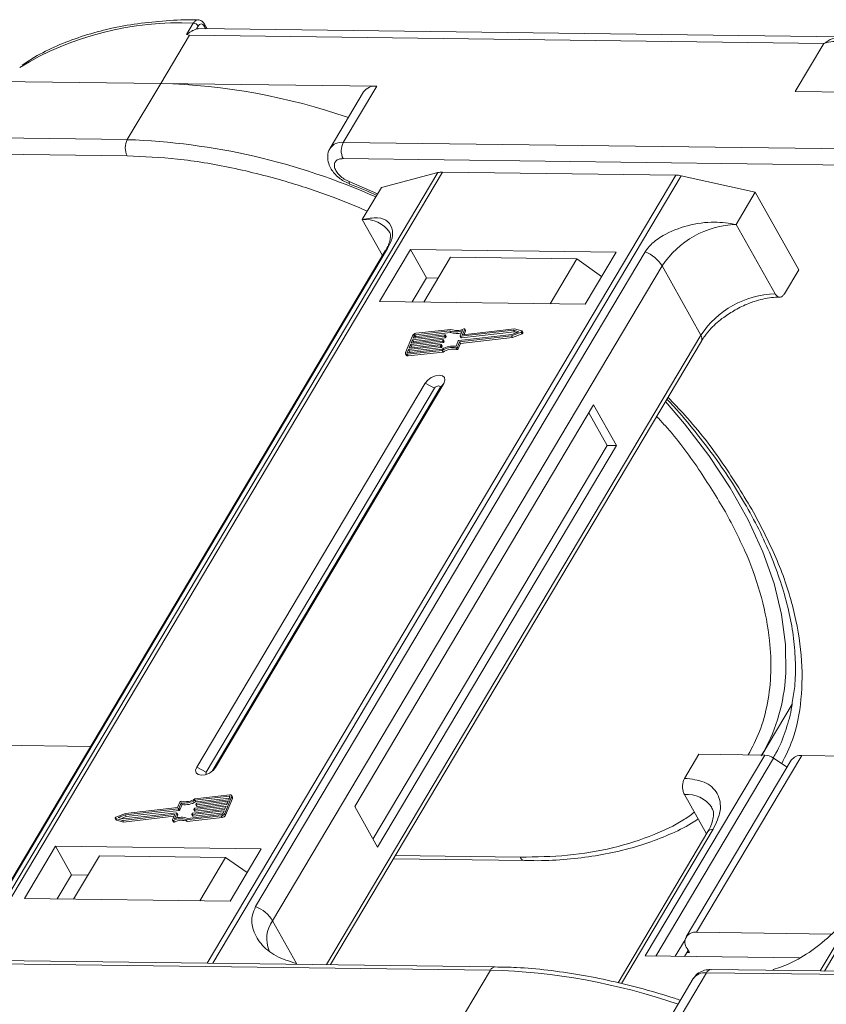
# Model space of a CAD drawing. Header units: millimetres. Extents: x -976 to 1106, y 28 to 1486.
# Tile 32 of 51: x 344 to 395, y 1337 to 1399. Entities that reach past the tile are written whole.
import ezdxf

# ---------------------------------------------------------------- set-up
doc = ezdxf.new("R2010")
doc.units = ezdxf.units.MM

msp = doc.modelspace()

# ---------------------------------------------------------------- linework, layer by layer
at = {"color": 7, "linetype": 'Continuous', "lineweight": 15}
for p, q in [((354.255, 1398.352), (354.685, 1399.074)), ((354.883, 1398.705), (354.994, 1398.891)), ((355.378, 1398.886), (355.47, 1398.722)), ((355.555, 1398.721), (355.392, 1399.013)), ((352.631, 1395.27), (354.44, 1398.312)), ((354.255, 1398.352), (354.44, 1398.312)), ((354.44, 1398.312), (394.487, 1397.796)), ((395.605, 1398.205), (355.036, 1398.727)), ((394.487, 1397.796), (392.677, 1394.754)), ((339.001, 1395.445), (352.631, 1395.27)), ((352.631, 1395.27), (350.52, 1391.721)), ((366.262, 1395.094), (352.631, 1395.27)), ((364.151, 1391.545), (366.262, 1395.094)), ((365.43, 1394.731), (363.319, 1391.182)), ((392.677, 1394.754), (406.308, 1394.579)), ((350.52, 1391.721), (310.474, 1392.236)), ((404.197, 1391.03), (364.151, 1391.545)), ((310.461, 1391.215), (350.507, 1390.699)), ((364.138, 1390.524), (404.184, 1390.008)), ((370.124, 1389.643), (340.568, 1339.949)), ((340.839, 1339.946), (370.417, 1389.676)), ((385.139, 1389.487), (355.561, 1339.756)), ((355.917, 1339.752), (385.473, 1389.446)), ((366.558, 1388.704), (370.124, 1389.643)), ((370.417, 1389.676), (385.139, 1389.487)), ((385.473, 1389.446), (390.152, 1388.4)), ((364.183, 1389.1), (364.559, 1388.937)), ((366.315, 1388.297), (364.518, 1389.083)), ((364.556, 1388.917), (364.551, 1388.919)), ((423.801, 1388.952), (394.244, 1339.258)), ((394.516, 1339.255), (424.094, 1388.986)), ((365.351, 1386.676), (366.558, 1388.704)), ((388.946, 1386.372), (390.152, 1388.4)), ((390.152, 1388.4), (392.891, 1383.511)), ((365.351, 1386.676), (366.626, 1384.401)), ((391.397, 1381.998), (388.946, 1386.372)), ((366.803, 1384.698), (342.226, 1343.376)), ((342.368, 1343.529), (366.945, 1384.851)), ((383.196, 1384.642), (358.619, 1343.32)), ((368.395, 1384.798), (366.435, 1381.502)), ((381.372, 1384.631), (368.395, 1384.798)), ((368.395, 1384.798), (369.404, 1382.997)), ((379.411, 1381.335), (381.372, 1384.631)), ((370.925, 1384.306), (369.237, 1381.466)), ((370.925, 1384.306), (378.888, 1384.203)), ((377.2, 1381.364), (378.888, 1384.203)), ((378.888, 1384.203), (380.448, 1383.078)), ((359.689, 1342.429), (384.266, 1383.751)), ((386.717, 1379.376), (384.266, 1383.751)), ((391.986, 1381.99), (392.891, 1383.511)), ((369.404, 1382.997), (368.5, 1381.476)), ((370.141, 1382.987), (369.404, 1382.997)), ((366.435, 1381.502), (379.411, 1381.335)), ((370.865, 1379.657), (368.701, 1379.412)), ((370.936, 1379.749), (368.737, 1379.5)), ((368.759, 1379.309), (370.923, 1379.554)), ((370.923, 1379.554), (370.865, 1379.657)), ((371.533, 1379.332), (371.673, 1379.674)), ((374.892, 1379.691), (371.552, 1379.313)), ((371.609, 1379.21), (374.95, 1379.588)), ((371.812, 1379.753), (371.68, 1379.433)), ((374.951, 1379.782), (371.699, 1379.414)), ((371.776, 1379.423), (371.869, 1379.65)), ((371.869, 1379.675), (371.812, 1379.778)), ((371.812, 1379.753), (371.869, 1379.65)), ((374.769, 1379.339), (375.376, 1379.58)), ((374.783, 1379.425), (375.229, 1379.602)), ((375.229, 1379.602), (374.892, 1379.691)), ((374.95, 1379.588), (374.892, 1379.691)), ((374.95, 1379.588), (375.096, 1379.549)), ((375.409, 1379.661), (374.951, 1379.782)), ((375.376, 1379.58), (375.434, 1379.477)), ((375.484, 1379.546), (375.426, 1379.649)), ((386.717, 1379.376), (363.095, 1339.659)), ((363.339, 1339.656), (386.748, 1379.014)), ((368.516, 1379.349), (368.08, 1378.288)), ((370.401, 1379.014), (368.391, 1378.787)), ((368.427, 1378.875), (370.437, 1379.102)), ((368.518, 1379.096), (368.427, 1378.875)), ((368.449, 1378.684), (370.459, 1378.911)), ((370.528, 1379.324), (368.518, 1379.096)), ((368.576, 1378.993), (368.518, 1379.096)), ((368.532, 1378.887), (368.576, 1378.993)), ((368.555, 1379.185), (370.564, 1379.412)), ((368.627, 1379.362), (368.555, 1379.185)), ((368.576, 1378.993), (370.586, 1379.221)), ((368.685, 1379.259), (368.627, 1379.362)), ((368.659, 1379.197), (368.685, 1379.259)), ((368.701, 1379.412), (368.759, 1379.309)), ((370.459, 1378.911), (370.401, 1379.014)), ((370.456, 1379.083), (370.438, 1379.039)), ((370.495, 1378.936), (370.438, 1379.039)), ((370.514, 1378.993), (370.456, 1379.096)), ((370.514, 1378.981), (370.456, 1379.083)), ((370.495, 1378.936), (370.514, 1378.981)), ((370.586, 1379.221), (370.528, 1379.324)), ((370.583, 1379.393), (370.565, 1379.349)), ((370.623, 1379.246), (370.565, 1379.349)), ((370.641, 1379.303), (370.583, 1379.405)), ((370.641, 1379.29), (370.583, 1379.393)), ((370.623, 1379.246), (370.641, 1379.29)), ((371.265, 1378.68), (371.406, 1379.022)), ((371.349, 1378.626), (371.489, 1378.968)), ((371.406, 1378.523), (371.547, 1378.866)), ((371.443, 1379.047), (374.783, 1379.425)), ((371.489, 1378.968), (374.769, 1379.339)), ((371.547, 1378.866), (371.489, 1378.968)), ((371.533, 1379.319), (371.591, 1379.216)), ((371.547, 1378.866), (374.827, 1379.236)), ((371.609, 1379.21), (371.552, 1379.313)), ((371.691, 1379.414), (371.68, 1379.433)), ((374.827, 1379.236), (374.769, 1379.339)), ((374.827, 1379.236), (375.434, 1379.477)), ((368.264, 1378.477), (368.191, 1378.3)), ((368.191, 1378.3), (368.212, 1378.263)), ((368.192, 1378.174), (370.391, 1378.423)), ((368.228, 1378.262), (370.393, 1378.507)), ((368.25, 1378.071), (370.449, 1378.32)), ((370.274, 1378.704), (368.264, 1378.477)), ((368.321, 1378.374), (368.264, 1378.477)), ((368.278, 1378.268), (368.321, 1378.374)), ((368.3, 1378.566), (370.31, 1378.793)), ((368.391, 1378.787), (368.3, 1378.566)), ((368.321, 1378.374), (370.331, 1378.602)), ((368.449, 1378.684), (368.391, 1378.787)), ((368.405, 1378.577), (368.449, 1378.684)), ((370.331, 1378.602), (370.274, 1378.704)), ((370.329, 1378.774), (370.31, 1378.73)), ((370.368, 1378.627), (370.31, 1378.73)), ((370.386, 1378.683), (370.329, 1378.786)), ((370.386, 1378.671), (370.329, 1378.774)), ((370.368, 1378.627), (370.386, 1378.671)), ((370.449, 1378.32), (370.391, 1378.423)), ((371.253, 1378.577), (371.311, 1378.475)), ((371.406, 1378.523), (371.349, 1378.626)), ((368.08, 1378.213), (368.138, 1378.11)), ((368.25, 1378.071), (368.192, 1378.174)), ((369.318, 1376.356), (354.903, 1352.121)), ((369.913, 1376.042), (355.498, 1351.806)), ((355.875, 1351.87), (370.249, 1376.038)), ((356.083, 1352.105), (370.497, 1376.341)), ((369.318, 1376.356), (369.913, 1376.042)), ((370.497, 1376.341), (370.249, 1376.038)), ((379.949, 1374.993), (364.871, 1349.642)), ((381.391, 1372.42), (379.949, 1374.993)), ((380.801, 1372.427), (379.647, 1374.486)), ((366.024, 1347.583), (380.801, 1372.427)), ((366.313, 1347.069), (381.391, 1372.42)), ((381.391, 1372.42), (380.801, 1372.427)), ((390.565, 1352.883), (392.475, 1356.094)), ((348.204, 1353.428), (339.41, 1353.541)), ((390.746, 1352.88), (383.207, 1340.205)), ((385.693, 1351.413), (386.598, 1352.934)), ((386.452, 1341.696), (393.086, 1352.85)), ((386.598, 1352.934), (390.746, 1352.88)), ((401.881, 1352.737), (393.086, 1352.85)), ((383.872, 1340.197), (391.303, 1352.689)), ((392.421, 1352.56), (385.787, 1341.406)), ((392.158, 1352.118), (391.303, 1352.689)), ((355.498, 1351.806), (354.903, 1352.121)), ((356.083, 1352.105), (355.93, 1351.919)), ((356.952, 1350.28), (354.788, 1350.035)), ((356.989, 1350.368), (354.79, 1350.12)), ((356.983, 1350.225), (356.952, 1350.28)), ((357.158, 1350.226), (357.101, 1350.329)), ((385.68, 1350.391), (387.074, 1347.903)), ((353.832, 1349.916), (353.691, 1349.574)), ((353.915, 1349.862), (353.775, 1349.52)), ((353.833, 1349.417), (353.973, 1349.759)), ((353.973, 1349.759), (353.915, 1349.862)), ((356.753, 1349.667), (354.743, 1349.44)), ((354.78, 1349.528), (356.79, 1349.756)), ((354.845, 1349.932), (354.788, 1350.035)), ((354.845, 1349.932), (356.961, 1350.171)), ((354.852, 1349.768), (354.87, 1349.813)), ((354.852, 1349.756), (354.91, 1349.653)), ((356.88, 1349.977), (354.871, 1349.749)), ((354.928, 1349.646), (354.871, 1349.749)), ((354.907, 1349.838), (356.917, 1350.065)), ((354.928, 1349.646), (356.833, 1349.862)), ((356.662, 1349.446), (356.753, 1349.667)), ((356.664, 1349.193), (357.1, 1350.255)), ((356.722, 1349.09), (357.158, 1350.152)), ((356.79, 1349.756), (356.88, 1349.977)), ((356.917, 1350.065), (356.99, 1350.242)), ((357.1, 1350.255), (357.158, 1350.152)), ((350.411, 1349.203), (349.805, 1348.962)), ((350.397, 1349.117), (349.951, 1348.94)), ((350.229, 1348.761), (353.482, 1349.128)), ((350.288, 1348.852), (353.629, 1349.229)), ((353.738, 1349.495), (350.397, 1349.117)), ((350.455, 1349.014), (350.397, 1349.117)), ((353.691, 1349.574), (350.411, 1349.203)), ((350.455, 1349.014), (353.796, 1349.392)), ((353.369, 1348.789), (353.5, 1349.109)), ((353.497, 1349.101), (353.482, 1349.128)), ((353.648, 1349.21), (353.507, 1348.869)), ((353.622, 1348.906), (353.705, 1349.107)), ((353.705, 1349.12), (353.648, 1349.223)), ((353.648, 1349.21), (353.705, 1349.107)), ((353.796, 1349.392), (353.738, 1349.495)), ((353.833, 1349.417), (353.775, 1349.52)), ((354.244, 1348.793), (356.443, 1349.042)), ((354.315, 1348.885), (356.48, 1349.13)), ((354.597, 1349.149), (354.616, 1349.193)), ((354.597, 1349.137), (354.655, 1349.034)), ((356.626, 1349.358), (354.616, 1349.13)), ((354.674, 1349.027), (354.616, 1349.13)), ((354.652, 1349.219), (356.662, 1349.446)), ((354.674, 1349.027), (356.579, 1349.243)), ((354.725, 1349.459), (354.743, 1349.503)), ((354.725, 1349.446), (354.782, 1349.343)), ((354.801, 1349.337), (354.743, 1349.44)), ((354.801, 1349.337), (356.706, 1349.552)), ((356.443, 1349.042), (356.501, 1348.939)), ((356.553, 1349.181), (356.626, 1349.358)), ((356.722, 1349.09), (356.664, 1349.193)), ((364.871, 1349.642), (366.313, 1347.069)), ((349.754, 1348.893), (349.812, 1348.79)), ((349.771, 1348.881), (350.229, 1348.761)), ((349.829, 1348.778), (349.771, 1348.881)), ((349.829, 1348.778), (350.287, 1348.658)), ((349.951, 1348.94), (350.288, 1348.852)), ((350.142, 1348.89), (350.455, 1349.014)), ((350.287, 1348.658), (350.229, 1348.761)), ((350.287, 1348.658), (353.462, 1349.017)), ((353.369, 1348.765), (353.426, 1348.662)), ((353.489, 1348.656), (353.432, 1348.759)), ((354.244, 1348.793), (354.302, 1348.69)), ((354.302, 1348.69), (356.501, 1348.939)), ((387.163, 1348.051), (381.492, 1338.517)), ((381.707, 1338.464), (387.495, 1348.197)), ((345.989, 1347.126), (344.029, 1343.831)), ((358.966, 1346.959), (345.989, 1347.126)), ((346.998, 1345.325), (345.989, 1347.126)), ((357.006, 1343.664), (358.966, 1346.959)), ((348.754, 1346.529), (347.126, 1343.791)), ((356.717, 1346.426), (348.754, 1346.529)), ((355.089, 1343.689), (356.717, 1346.426)), ((356.717, 1346.426), (358.085, 1345.479)), ((367.307, 1346.328), (375.598, 1346.221)), ((375.305, 1346.437), (367.432, 1346.538)), ((346.998, 1345.325), (346.094, 1343.804)), ((348.03, 1345.312), (346.998, 1345.325)), ((344.029, 1343.831), (357.006, 1343.664)), ((359.689, 1342.429), (361.202, 1339.727)), ((394.98, 1341.587), (386.452, 1341.696)), ((385.722, 1341.217), (385.105, 1340.181)), ((385.921, 1340.553), (385.695, 1340.173)), ((385.994, 1340.425), (385.846, 1340.427)), ((385.849, 1340.682), (385.994, 1340.425)), ((333.392, 1339.83), (373.438, 1339.314)), ((373.736, 1339.522), (333.69, 1340.038)), ((361.202, 1339.727), (361.177, 1339.684)), ((361.202, 1339.727), (361.227, 1339.683)), ((383.207, 1340.205), (392.921, 1340.08)), ((373.438, 1339.314), (371.328, 1335.765)), ((384.958, 1335.59), (387.069, 1339.139)), ((387.069, 1339.139), (427.115, 1338.624)), ((427.413, 1338.831), (387.367, 1339.347)), ((391.259, 1339.297), (391.285, 1339.34)), ((386.237, 1338.776), (384.347, 1335.598))]:
    msp.add_line(p, q, dxfattribs=at)
at = {"color": 7, "linetype": 'Continuous', "lineweight": 15, "flags": 128}
for points in [[(355.036, 1398.727), (354.984, 1398.725), (354.883, 1398.705)], [(364.551, 1388.919), (364.549, 1388.92), (364.527, 1388.951), (364.517, 1389.005), (364.518, 1389.083)], [(366.803, 1384.698), (366.862, 1384.777), (366.945, 1384.851)], [(371.749, 1379.784), (371.763, 1379.789), (371.778, 1379.791), (371.791, 1379.791), (371.801, 1379.787), (371.809, 1379.781), (371.814, 1379.773), (371.814, 1379.764), (371.812, 1379.753)], [(375.409, 1379.661), (375.42, 1379.656), (375.427, 1379.648), (375.429, 1379.637), (375.426, 1379.625), (375.419, 1379.612), (375.407, 1379.599), (375.392, 1379.588), (375.376, 1379.58)], [(375.434, 1379.477), (375.45, 1379.485), (375.465, 1379.496), (375.476, 1379.509), (375.484, 1379.522), (375.487, 1379.534), (375.485, 1379.545), (375.484, 1379.546)], [(370.437, 1379.102), (370.442, 1379.103), (370.447, 1379.102), (370.451, 1379.1), (370.454, 1379.098), (370.456, 1379.095), (370.457, 1379.092), (370.457, 1379.088), (370.456, 1379.083)], [(370.564, 1379.412), (370.57, 1379.412), (370.574, 1379.412), (370.578, 1379.41), (370.581, 1379.408), (370.583, 1379.405), (370.584, 1379.401), (370.584, 1379.397), (370.583, 1379.393)], [(371.552, 1379.313), (371.546, 1379.313), (371.542, 1379.313), (371.538, 1379.315), (371.535, 1379.317), (371.533, 1379.32), (371.532, 1379.324), (371.532, 1379.328), (371.533, 1379.332)], [(371.68, 1379.433), (371.679, 1379.429), (371.679, 1379.425), (371.68, 1379.421), (371.682, 1379.418), (371.685, 1379.416), (371.689, 1379.414), (371.694, 1379.414), (371.699, 1379.414)], [(368.192, 1378.174), (368.161, 1378.173), (368.132, 1378.177), (368.109, 1378.186), (368.09, 1378.199), (368.078, 1378.217), (368.072, 1378.238), (368.073, 1378.262), (368.08, 1378.288)], [(368.191, 1378.3), (368.189, 1378.292), (368.188, 1378.284), (368.19, 1378.277), (368.194, 1378.271), (368.201, 1378.266), (368.208, 1378.263), (368.218, 1378.262), (368.228, 1378.262)], [(370.31, 1378.793), (370.315, 1378.793), (370.32, 1378.792), (370.324, 1378.791), (370.327, 1378.789), (370.329, 1378.786), (370.33, 1378.782), (370.33, 1378.778), (370.329, 1378.774)], [(370.497, 1376.341), (370.568, 1376.536), (370.538, 1376.702), (370.412, 1376.814), (370.209, 1376.856), (369.96, 1376.82), (369.704, 1376.713), (369.478, 1376.55), (369.318, 1376.356)], [(370.249, 1376.038), (370.269, 1376.093), (370.26, 1376.141), (370.224, 1376.173), (370.167, 1376.185), (370.096, 1376.174), (370.023, 1376.144), (369.958, 1376.097), (369.913, 1376.042)], [(392.038, 1357.568), (392.075, 1358.05), (392.059, 1359.867), (391.812, 1361.759), (391.334, 1363.71), (390.63, 1365.704), (389.704, 1367.725), (388.566, 1369.757), (387.223, 1371.784), (385.687, 1373.788), (384.478, 1375.198)], [(354.903, 1352.121), (354.833, 1351.926), (354.863, 1351.76), (354.989, 1351.648), (355.191, 1351.606), (355.44, 1351.642), (355.697, 1351.749), (355.922, 1351.912), (356.083, 1352.105)], [(355.498, 1351.806), (355.478, 1351.751), (355.486, 1351.704), (355.522, 1351.672), (355.526, 1351.67)], [(356.99, 1350.242), (356.992, 1350.25), (356.992, 1350.258), (356.99, 1350.265), (356.986, 1350.271), (356.98, 1350.276), (356.972, 1350.279), (356.963, 1350.28), (356.952, 1350.28)], [(356.989, 1350.368), (357.02, 1350.369), (357.048, 1350.365), (357.072, 1350.356), (357.09, 1350.343), (357.103, 1350.325), (357.109, 1350.304), (357.108, 1350.28), (357.1, 1350.255)], [(354.871, 1349.749), (354.865, 1349.749), (354.861, 1349.75), (354.857, 1349.751), (354.854, 1349.754), (354.852, 1349.757), (354.851, 1349.76), (354.851, 1349.764), (354.852, 1349.768)], [(353.5, 1349.109), (353.502, 1349.114), (353.502, 1349.118), (353.501, 1349.121), (353.499, 1349.124), (353.496, 1349.126), (353.492, 1349.128), (353.487, 1349.129), (353.482, 1349.128)], [(353.629, 1349.229), (353.634, 1349.23), (353.639, 1349.229), (353.643, 1349.227), (353.646, 1349.225), (353.648, 1349.222), (353.649, 1349.219), (353.649, 1349.215), (353.648, 1349.21)], [(354.616, 1349.13), (354.611, 1349.13), (354.606, 1349.131), (354.602, 1349.132), (354.599, 1349.134), (354.597, 1349.137), (354.596, 1349.141), (354.596, 1349.145), (354.597, 1349.149)], [(354.743, 1349.44), (354.738, 1349.44), (354.733, 1349.44), (354.729, 1349.442), (354.726, 1349.444), (354.724, 1349.447), (354.723, 1349.451), (354.723, 1349.454), (354.725, 1349.459)], [(349.771, 1348.881), (349.76, 1348.886), (349.753, 1348.894), (349.751, 1348.905), (349.754, 1348.918), (349.762, 1348.931), (349.773, 1348.943), (349.788, 1348.954), (349.805, 1348.962)], [(349.812, 1348.79), (349.818, 1348.783), (349.829, 1348.778)], [(353.432, 1348.759), (353.417, 1348.754), (353.403, 1348.751), (353.39, 1348.752), (353.379, 1348.755), (353.372, 1348.761), (353.367, 1348.769), (353.366, 1348.779), (353.369, 1348.789)], [(353.426, 1348.662), (353.429, 1348.658), (353.437, 1348.652), (353.448, 1348.649), (353.461, 1348.648), (353.475, 1348.651), (353.489, 1348.656)], [(375.598, 1346.221), (375.598, 1346.221), (375.589, 1346.221)], [(373.736, 1339.522), (373.736, 1339.522), (373.745, 1339.522)]]:
    msp.add_lwpolyline(points, dxfattribs=at)
at = {"color": 7, "linetype": 'Continuous', "lineweight": 15}
for centre, radius, start, end in [((353.784, 1379.722), 19.373, 87.33311, 121.27285), ((354.664, 1398.687), 0.388, 31.84251, 86.94255), ((355.282, 1398.961), 0.121, 321.99637, 25.22908), ((351.588, 1355.95), 39.334, 70.88469, 88.48068), ((366.143, 1394.233), 0.869, 82.14794, 145.0614), ((351.499, 1391.197), 1.11, 151.86538, 206.65442), ((349.122, 1349.871), 41.873, 65.93013, 88.08672), ((364.032, 1390.684), 0.87, 82.15926, 144.95097), ((365.13, 1391.022), 1.11, 151.86538, 206.65442), ((370.393, 1388.578), 1.098, 88.72031, 104.14409), ((385.107, 1387.849), 1.638, 77.08998, 88.8989), ((365.558, 1384.871), 1.817, 33.1952, 96.53301), ((389.136, 1380.545), 5.83, 91.86957, 146.65022), ((382.387, 1382.582), 2.213, 31.86898, 68.55124), ((391.587, 1376.171), 5.83, 91.86957, 146.65022), ((368.77, 1379.216), 0.287, 96.59253, 152.29321), ((371.249, 1380.625), 1.042, 248.35959, 294.01857), ((371.297, 1380.472), 0.991, 247.84687, 288.77105), ((371.306, 1380.617), 0.943, 246.89164, 297.97103), ((371.845, 1379.662), 0.0276, 333.09852, 26.5741), ((368.712, 1379.317), 0.0955, 96.59253, 152.29321), ((368.769, 1379.214), 0.0955, 96.59253, 152.29321), ((370.395, 1379.061), 0.0478, 276.59253, 332.29321), ((370.453, 1378.959), 0.0478, 276.59253, 332.29321), ((370.501, 1378.987), 0.0138, 333.02121, 26.65141), ((370.523, 1379.371), 0.0478, 276.59253, 332.29321), ((370.58, 1379.268), 0.0478, 276.59253, 332.29321), ((370.628, 1379.296), 0.0138, 333.02121, 26.65141), ((371.448, 1379), 0.0478, 96.59253, 152.29321), ((371.605, 1379.228), 0.0183, 217.91724, 283.38081), ((386.438, 1379.17), 0.346, 333.31625, 36.51573), ((370.268, 1378.752), 0.0478, 276.59253, 332.29321), ((370.326, 1378.649), 0.0478, 276.59253, 332.29321), ((370.374, 1378.677), 0.0138, 333.02121, 26.65141), ((371.013, 1377.436), 1.167, 78.13867, 122.23452), ((371.082, 1377.318), 1.375, 82.36132, 120.10827), ((371.071, 1377.333), 1.167, 78.13867, 122.23452), ((371.268, 1378.666), 0.0903, 260.49805, 333.59787), ((371.326, 1378.564), 0.0903, 260.49805, 333.59787), ((368.224, 1378.178), 0.11, 217.91724, 283.38081), ((380.854, 1358.512), 11.224, 329.554, 355.17808), ((390.69, 1351.812), 1.07, 55.09609, 87.03844), ((393.006, 1352.128), 0.727, 83.64232, 143.56702), ((385.842, 1348.488), 1.91, 35.13686, 94.86934), ((353.913, 1349.876), 0.0903, 80.49805, 153.59787), ((354.098, 1351.225), 1.375, 262.36132, 300.10827), ((354.167, 1351.106), 1.167, 258.13867, 302.23452), ((354.156, 1351.122), 1.375, 262.36132, 300.10827), ((354.912, 1349.79), 0.0478, 96.59253, 152.29321), ((357.085, 1350.189), 0.0826, 333.02121, 26.65141), ((353.693, 1349.114), 0.0138, 333.02121, 26.65141), ((353.733, 1349.542), 0.0478, 276.59253, 332.29321), ((353.79, 1349.439), 0.0478, 276.59253, 332.29321), ((354.658, 1349.171), 0.0478, 96.59253, 152.29321), ((354.785, 1349.481), 0.0478, 96.59253, 152.29321), ((354.797, 1349.355), 0.0183, 217.91724, 283.38081), ((354.924, 1349.664), 0.0183, 217.91724, 283.38081), ((356.41, 1349.326), 0.287, 276.59253, 332.29321), ((356.469, 1349.225), 0.0955, 276.59253, 332.29321), ((356.468, 1349.224), 0.287, 276.59253, 332.29321), ((353.874, 1347.926), 0.943, 66.89164, 117.97103), ((353.932, 1347.823), 0.943, 66.89164, 117.97103), ((353.931, 1347.917), 1.042, 68.35959, 114.01857), ((354.67, 1349.045), 0.0183, 217.91724, 283.38081), ((387.455, 1347.835), 0.363, 83.64232, 143.56702), ((375.641, 1346.585), 0.367, 203.79329, 261.81678), ((357.81, 1341.26), 2.213, 31.86898, 68.55124), ((361.226, 1341.297), 1.909, 143.64522, 203.44279), ((386.343, 1341.075), 0.631, 80.05661, 218.47393), ((373.767, 1339.16), 0.363, 94.95278, 154.87747), ((372.316, 1299.556), 39.775, 70.98296, 88.38241), ((386.95, 1338.278), 0.869, 82.14794, 145.0614), ((387.398, 1338.985), 0.363, 94.95278, 154.87747)]:
    msp.add_arc(centre, radius, start, end, dxfattribs=at)
for points, knots in [([(354.987, 1399.272), (354.862, 1399.276), (354.09, 1399.299), (352.734, 1399.221), (350.932, 1399.029), (349.216, 1398.699), (347.587, 1398.245), (346.064, 1397.656), (344.818, 1397.049), (344.139, 1396.588), (343.882, 1396.414)], [0, 0, 0, 0, 0.028003, 0.172997, 0.318679, 0.465032, 0.612121, 0.760093, 0.909192, 1, 1, 1, 1]), ([(354.685, 1399.074), (354.72, 1399.122), (354.795, 1399.226), (354.906, 1399.283), (354.972, 1399.279), (354.987, 1399.278)], [0, 0, 0, 0, 0.40041, 0.863065, 1, 1, 1, 1]), ([(355.392, 1399.013), (355.367, 1399.051), (355.317, 1399.129), (355.215, 1399.214), (355.101, 1399.271), (355.021, 1399.278), (354.982, 1399.282)], [0, 0, 0, 0, 0.2410888, 0.4906922, 0.7449678, 1, 1, 1, 1]), ([(354.994, 1398.891), (355.023, 1398.93), (355.08, 1399.005), (355.188, 1399.038), (355.295, 1399.003), (355.35, 1398.925), (355.378, 1398.886)], [0, 0, 0, 0, 0.25078, 0.500121, 0.749952, 1, 1, 1, 1]), ([(354.883, 1398.705), (354.829, 1398.686), (354.728, 1398.65), (354.552, 1398.557), (354.428, 1398.474), (354.35, 1398.415), (354.321, 1398.393), (354.301, 1398.378), (354.287, 1398.368), (354.277, 1398.361), (354.269, 1398.356), (354.263, 1398.353), (354.259, 1398.352), (354.257, 1398.352), (354.256, 1398.352), (354.255, 1398.352)], [0, 0, 0, 0, 0.2957548, 0.5469045, 0.8048987, 0.8684268, 0.9109808, 0.9394832, 0.9586658, 0.9717155, 0.9838198, 0.9901897, 0.9948648, 0.9986566, 1, 1, 1, 1]), ([(394.487, 1397.796), (394.659, 1397.91), (395.002, 1398.136), (395.376, 1398.182), (395.562, 1398.205)], [0, 0, 0, 0, 0.502449, 1, 1, 1, 1]), ([(396.659, 1397.428), (396.513, 1397.546), (396.222, 1397.782), (395.642, 1397.926), (395.046, 1397.942), (394.674, 1397.845), (394.487, 1397.796)], [0, 0, 0, 0, 0.249813, 0.499365, 0.748692, 1, 1, 1, 1]), ([(350.507, 1390.699), (351.556, 1390.654), (353.686, 1390.562), (357.123, 1389.992), (360.443, 1389.144), (363.32, 1388.198), (364.969, 1387.507), (365.67, 1387.213)], [0, 0, 0, 0, 0.220576, 0.447993, 0.68181, 0.864583, 1, 1, 1, 1]), ([(363.327, 1391.178), (363.317, 1391.167), (363.205, 1391.037), (363.144, 1390.681), (363.194, 1390.242), (363.368, 1389.874), (363.591, 1389.572), (363.86, 1389.31), (364.079, 1389.167), (364.183, 1389.1)], [0, 0, 0, 0, 0.019311, 0.2130593, 0.415477, 0.5731994, 0.7063854, 0.8618882, 1, 1, 1, 1]), ([(364.518, 1389.083), (364.413, 1389.13), (364.199, 1389.229), (363.915, 1389.454), (363.703, 1389.707), (363.589, 1389.96), (363.575, 1390.192), (363.67, 1390.38), (363.862, 1390.504), (364.048, 1390.517), (364.138, 1390.524)], [0, 0, 0, 0, 0.121551, 0.25, 0.378449, 0.5, 0.621551, 0.75, 0.878449, 1, 1, 1, 1]), ([(364.556, 1388.917), (364.561, 1388.915), (365.131, 1388.706), (365.699, 1388.455), (366.262, 1388.206)], [0, 0, 0, 0, 0.008893, 1, 1, 1, 1]), ([(366.945, 1384.851), (367.03, 1385.018), (367.25, 1385.447), (367.294, 1386.068), (367.026, 1386.593), (366.368, 1386.859), (365.692, 1386.737), (365.351, 1386.676)], [0, 0, 0, 0, 0.111335, 0.286497, 0.521289, 0.758582, 1, 1, 1, 1]), ([(388.946, 1386.372), (388.493, 1386.441), (387.509, 1386.59), (385.868, 1386.355), (384.496, 1385.81), (383.598, 1385.19), (383.312, 1384.801), (383.196, 1384.642)], [0, 0, 0, 0, 0.222481, 0.483081, 0.73977, 0.893878, 1, 1, 1, 1]), ([(367.077, 1385.868), (367.078, 1385.867), (367.109, 1385.83), (367.122, 1385.76), (367.132, 1385.516), (367.041, 1385.178), (366.927, 1384.888), (366.81, 1384.716), (366.797, 1384.697)], [0, 0, 0, 0, 0.005744, 0.306611, 0.531667, 0.753453, 0.971797, 1, 1, 1, 1]), ([(391.986, 1381.99), (391.949, 1381.939), (391.875, 1381.836), (391.735, 1381.773), (391.594, 1381.789), (391.477, 1381.873), (391.419, 1381.962), (391.397, 1381.998)], [0, 0, 0, 0, 0.214694, 0.429388, 0.644082, 0.858775, 1, 1, 1, 1]), ([(388.892, 1380.98), (389.172, 1381.123), (389.565, 1381.325), (390.154, 1381.536), (390.642, 1381.673), (391.19, 1381.77), (391.521, 1381.778), (391.689, 1381.782)], [0, 0, 0, 0, 0.294099, 0.412703, 0.605791, 0.800293, 1, 1, 1, 1]), ([(386.759, 1379.015), (386.821, 1379.12), (386.98, 1379.386), (387.324, 1379.784), (387.737, 1380.177), (388.235, 1380.581), (388.641, 1380.827), (388.892, 1380.98)], [0, 0, 0, 0, 0.149323, 0.380846, 0.555425, 0.724977, 1, 1, 1, 1]), ([(384.57, 1375.352), (384.718, 1375.194), (385.353, 1374.519), (386.372, 1373.292), (387.616, 1371.675), (388.736, 1370.03), (389.733, 1368.373), (390.596, 1366.713), (391.318, 1365.06), (391.894, 1363.423), (392.32, 1361.812), (392.595, 1360.232), (392.706, 1358.691), (392.682, 1357.334), (392.546, 1356.527), (392.489, 1356.191)], [0, 0, 0, 0, 0.024561, 0.104913, 0.186075, 0.267836, 0.35005, 0.43263, 0.515544, 0.598811, 0.68251, 0.766798, 0.85192, 0.938225, 1, 1, 1, 1]), ([(390.04, 1368.219), (389.423, 1369.233), (388.172, 1371.291), (386.309, 1373.729), (384.996, 1375.089), (384.636, 1375.463)], [0, 0, 0, 0, 0.414046, 0.839231, 1, 1, 1, 1]), ([(383.919, 1374.258), (384.1, 1374.065), (385.11, 1372.988), (386.617, 1370.965), (387.725, 1369.14), (388.27, 1368.241)], [0, 0, 0, 0, 0.099738, 0.556742, 1, 1, 1, 1]), ([(388.27, 1368.241), (388.738, 1367.342), (389.687, 1365.516), (390.613, 1362.785), (391.094, 1360.292), (391.18, 1358.079), (390.962, 1356.152), (390.497, 1354.401), (389.959, 1353.374), (389.707, 1352.894)], [0, 0, 0, 0, 0.15781, 0.320513, 0.487796, 0.61856, 0.74934, 0.882886, 1, 1, 1, 1]), ([(391.818, 1352.345), (392.064, 1352.838), (392.684, 1354.083), (393.11, 1356.382), (393.143, 1359.156), (392.623, 1362.104), (391.633, 1365.141), (390.569, 1367.197), (390.04, 1368.219)], [0, 0, 0, 0, 0.1158779, 0.29247, 0.4705948, 0.6487058, 0.8253049, 1, 1, 1, 1]), ([(392.489, 1356.191), (392.47, 1356.046), (392.384, 1355.402), (392.043, 1354.335), (391.657, 1353.315), (391.335, 1352.804), (391.273, 1352.705)], [0, 0, 0, 0, 0.112971, 0.502106, 0.903347, 1, 1, 1, 1]), ([(385.693, 1351.413), (385.663, 1351.35), (385.601, 1351.225), (385.561, 1350.984), (385.566, 1350.739), (385.611, 1350.533), (385.66, 1350.432), (385.68, 1350.391)], [0, 0, 0, 0, 0.214694, 0.429388, 0.644082, 0.858775, 1, 1, 1, 1]), ([(387.495, 1348.197), (387.683, 1348.596), (387.972, 1349.21), (387.951, 1349.954), (387.777, 1350.468), (387.43, 1350.884), (386.807, 1351.29), (386.132, 1351.365), (385.693, 1351.413)], [0, 0, 0, 0, 0.239457, 0.368361, 0.5, 0.631639, 0.760543, 1, 1, 1, 1]), ([(386.308, 1349.271), (386.071, 1349.099), (385.319, 1348.551), (383.627, 1347.76), (381.221, 1346.981), (378.376, 1346.493), (376.318, 1346.455), (375.305, 1346.437)], [0, 0, 0, 0, 0.088379, 0.281114, 0.527625, 0.767419, 1, 1, 1, 1]), ([(387.391, 1349.576), (387.429, 1349.512), (387.511, 1349.369), (387.529, 1349.056), (387.448, 1348.651), (387.318, 1348.305), (387.183, 1348.098), (387.152, 1348.05)], [0, 0, 0, 0, 0.209538, 0.461851, 0.698708, 0.93023, 1, 1, 1, 1]), ([(375.591, 1346.234), (375.786, 1346.228), (376.629, 1346.201), (378.054, 1346.279), (379.856, 1346.472), (381.572, 1346.802), (383.202, 1347.256), (384.722, 1347.848), (385.841, 1348.381), (386.404, 1348.758), (386.543, 1348.851)], [0, 0, 0, 0, 0.044979, 0.193875, 0.343478, 0.493769, 0.644816, 0.79677, 0.949881, 1, 1, 1, 1]), ([(358.619, 1343.32), (358.539, 1343.144), (358.332, 1342.691), (358.407, 1341.856), (358.891, 1340.947), (359.85, 1340.143), (360.749, 1339.867), (361.202, 1339.727)], [0, 0, 0, 0, 0.111335, 0.286497, 0.521289, 0.758582, 1, 1, 1, 1]), ([(391.285, 1339.34), (391.634, 1339.456), (392.393, 1339.709), (393.719, 1340.506), (394.871, 1341.443), (395.659, 1342.261), (395.933, 1342.671), (396.045, 1342.838)], [0, 0, 0, 0, 0.222481, 0.483081, 0.73977, 0.893878, 1, 1, 1, 1]), ([(385.423, 1337.406), (385.303, 1337.448), (384.52, 1337.722), (383.062, 1338.139), (381.053, 1338.645), (379.039, 1339.041), (377.041, 1339.324), (375.265, 1339.488), (374.187, 1339.503), (373.743, 1339.509)], [0, 0, 0, 0, 0.029689, 0.194293, 0.362198, 0.532551, 0.704743, 0.878345, 1, 1, 1, 1]), ([(387.368, 1339.337), (387.326, 1339.341), (387.15, 1339.354), (386.845, 1339.28), (386.482, 1339.104), (386.328, 1338.887), (386.255, 1338.784)], [0, 0, 0, 0, 0.09315, 0.394213, 0.715265, 1, 1, 1, 1])]:
    msp.add_open_spline(points, degree=3, knots=knots, dxfattribs=at)

doc.saveas('drawing.dxf')
